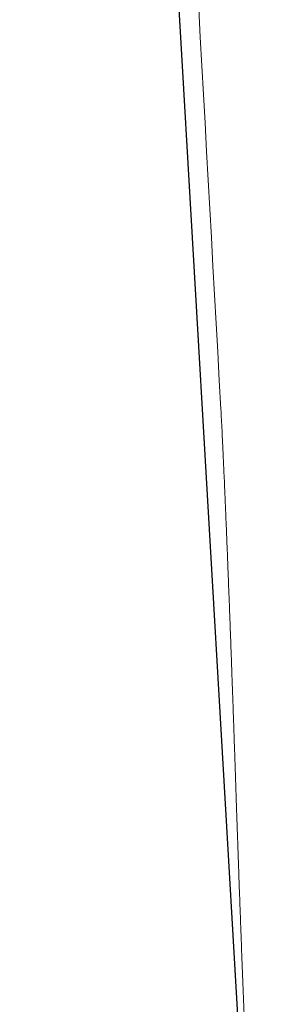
# Model space of a CAD drawing. Header units: millimetres. Extents: x 8 to 701, y 12 to 648.
# Tile 41 of 205: x 400.68 to 402.85, y 224.23 to 232.56. Entities that reach past the tile are written whole.
import ezdxf

# ---------------------------------------------------------------- set-up
doc = ezdxf.new("R2010")
doc.units = ezdxf.units.MM

msp = doc.modelspace()

# ---------------------------------------------------------------- linework, layer by layer
at = {"color": 7, "linetype": 'Continuous', "lineweight": 30}
msp.add_line((401.1993, 246.76), (402.8495, 218.5284), dxfattribs=at)
at = {"color": 252, "linetype": 'Continuous', "lineweight": 0}
for points, knots in [([(402.3808, 229.2664), (402.0955, 234.4314), (401.5249, 244.7616), (400.9613, 255.0955), (400.6796, 260.2625)], [0, 0, 0, 0, 0.499999, 1, 1, 1, 1]), ([(402.5043, 226.1551), (402.5028, 226.1997), (402.4998, 226.2888), (402.4951, 226.4268), (402.4903, 226.5675), (402.4853, 226.7113), (402.4801, 226.8582), (402.4745, 227.0154), (402.4685, 227.1818), (402.4621, 227.3562), (402.4556, 227.5301), (402.449, 227.7033), (402.4426, 227.8711), (402.4362, 228.032), (402.4301, 228.1848), (402.4255, 228.298), (402.4223, 228.3745), (402.4206, 228.4165), (402.4188, 228.4582), (402.4171, 228.4994), (402.4153, 228.5402), (402.4136, 228.5805), (402.4119, 228.6204), (402.4094, 228.6774), (402.4061, 228.7505), (402.403, 228.8179), (402.4009, 228.8646), (402.3996, 228.8916), (402.3983, 228.9191), (402.3969, 228.9499), (402.3942, 229.0071), (402.3903, 229.0866), (402.3854, 229.1817), (402.3823, 229.2381), (402.3808, 229.2664)], [0, 0, 0, 0, 0.04101, 0.082008, 0.123159, 0.16463, 0.206583, 0.249174, 0.298769, 0.348325, 0.398069, 0.448223, 0.499005, 0.546314, 0.593179, 0.639773, 0.653478, 0.66718, 0.680882, 0.69459, 0.708309, 0.722041, 0.735794, 0.749569, 0.781673, 0.814226, 0.824561, 0.83495, 0.845393, 0.856782, 0.871359, 0.914457, 0.957277, 1, 1, 1, 1]), ([(402.7283, 220.7577), (402.7186, 220.9542), (402.699, 221.3473), (402.6709, 221.9427), (402.6493, 222.421), (402.6335, 222.7798), (402.6233, 223.0175), (402.6132, 223.2558), (402.6033, 223.4921), (402.5939, 223.7227), (402.5853, 223.9368), (402.5774, 224.1369), (402.57, 224.3262), (402.5627, 224.5152), (402.5556, 224.704), (402.5487, 224.8881), (402.5422, 225.0661), (402.5362, 225.2317), (402.5305, 225.3907), (402.5263, 225.5102), (402.5232, 225.5995), (402.5212, 225.6563), (402.5192, 225.714), (402.5173, 225.7689), (402.5151, 225.8329), (402.5127, 225.904), (402.5101, 225.98), (402.5079, 226.0467), (402.506, 226.104), (402.5048, 226.1391), (402.5043, 226.1551)], [0, 0, 0, 0, 0.112423, 0.224897, 0.337443, 0.381681, 0.425935, 0.470205, 0.514492, 0.557238, 0.598051, 0.63291, 0.667656, 0.702289, 0.73681, 0.771219, 0.803095, 0.834084, 0.861546, 0.889692, 0.899077, 0.910074, 0.920536, 0.930463, 0.939855, 0.955296, 0.969031, 0.98106, 0.991383, 1, 1, 1, 1])]:
    msp.add_open_spline(points, degree=3, knots=knots, dxfattribs=at)

doc.saveas('drawing.dxf')
